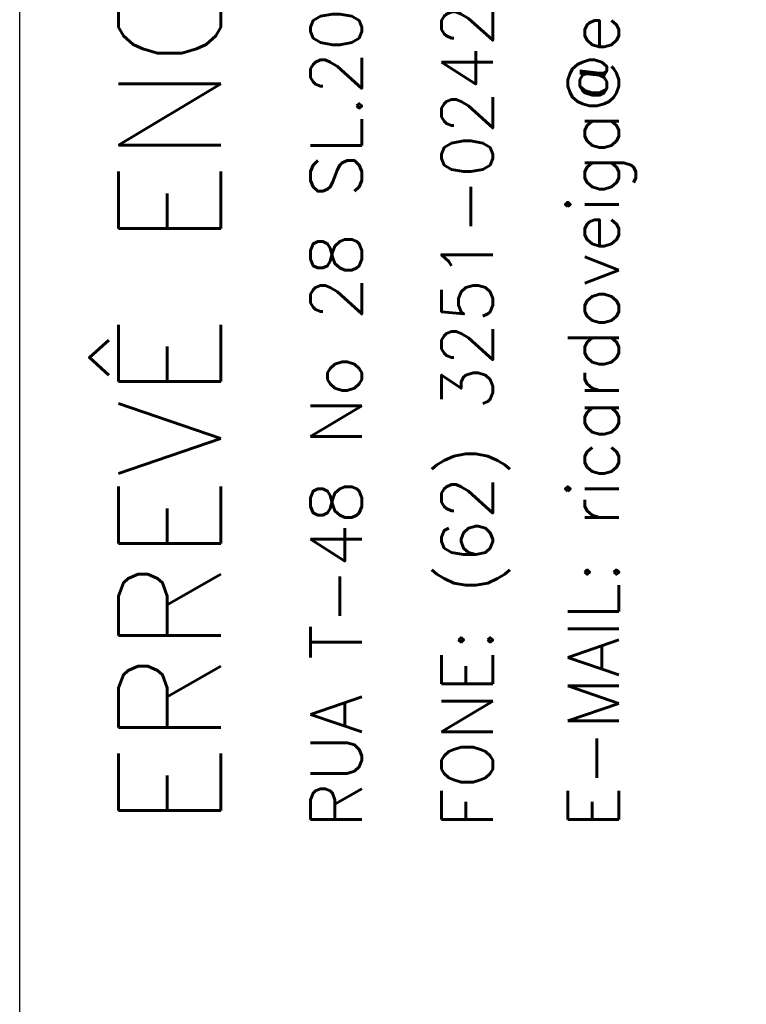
# Model space of a CAD drawing. Extents: x 0 to 84.1, y 0 to 59.4.
# Tile 10 of 18: x 67.1 to 69.2, y 2.9 to 5.8. Entities that reach past the tile are written whole.
import ezdxf

# ---------------------------------------------------------------- set-up
doc = ezdxf.new("R2010")
doc.units = 0
for name, color, linetype in [('1', 7, 'CONTINUOUS'), ('4', 4, 'CONTINUOUS'), ('8', 8, 'CONTINUOUS')]:
    doc.layers.add(name, color=color, linetype=linetype)
doc.styles.get("Standard").update_dxf_attribs({"font": 'ROMANS.SHX'})

msp = doc.modelspace()

# ---------------------------------------------------------------- linework, layer by layer
at = {"layer": '8', "linetype": 'CONTINUOUS'}
msp.add_lwpolyline([(67.099998, 1), (67.099998, 11.000112), (83.099998, 11.000112)], dxfattribs=at)

# ---------------------------------------------------------------- texts
at = {"layer": '1', "linetype": 'CONTINUOUS'}
for s, rotation, p in [('RUA T-48 No 28 SL.201 ED.P.PERILLO, S.OESTE', -270, (68.104331, 3.425163)), ('FONE: (62) 3251-0242 / (62) 9980-9190', 90, (68.489004, 3.425133)), ('E-MAIL: ricardoveiga@erreve.eng.br', 90, (68.859445, 3.425133))]:
    msp.add_text(s, height=0.15, rotation=rotation, dxfattribs=at).set_placement(p)
at = {"layer": '4', "linetype": 'CONTINUOUS'}
msp.add_text('ERREVÊ ENGENHARIA LTDA', height=0.3, rotation=90, dxfattribs=at).set_placement((67.69036, 3.42547))

doc.saveas('drawing.dxf')
